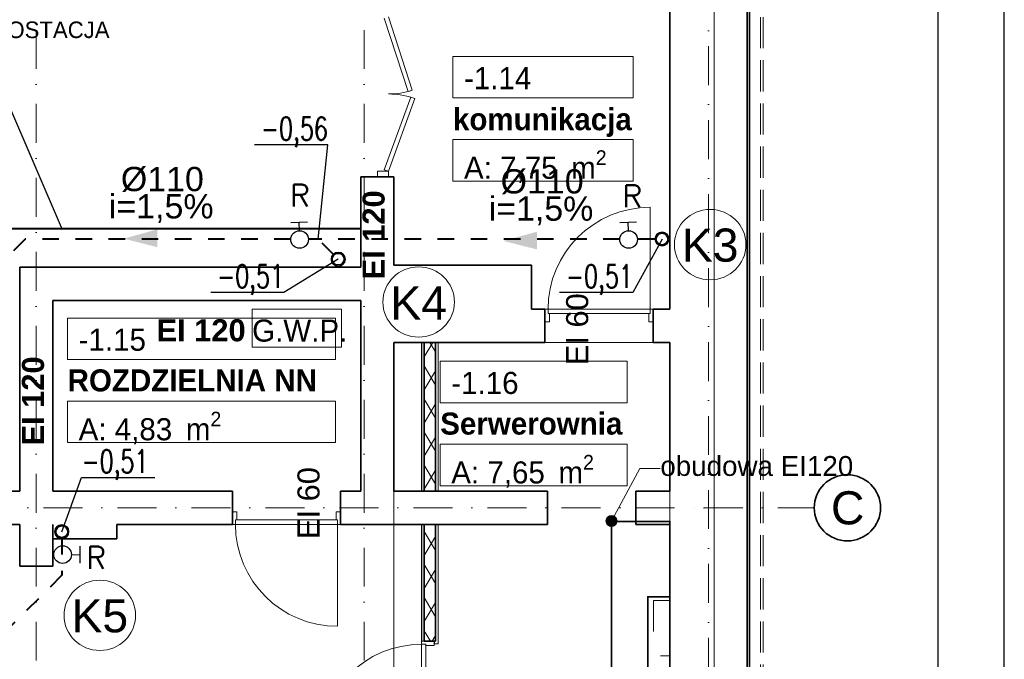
# Model space of a CAD drawing. Header units: millimetres. Extents: x -34676 to 172266, y 39940 to 476087.
# Tile 18 of 256: x -1595 to 7324, y 244918 to 250716. Entities that reach past the tile are written whole.
import ezdxf
from ezdxf import colors
from ezdxf.entities.mleader import LeaderData, LeaderLine
from ezdxf.lldxf.tags import DXFTag
from ezdxf.math import Vec2, Vec3

# ---------------------------------------------------------------- set-up
doc = ezdxf.new("R2010")
doc.units = ezdxf.units.MM
doc.header["$MEASUREMENT"] = 0
for name, pattern in [('DASHED', [2, 1, -1]), ('Krawędzie ukryte', [3.912222, 2.822222, -1.09]), ('Kropki i Kreski', [6.702778, 3.527778, -1.763889, 0, -1.411111]), ('Przerywana', [5.644444, 2.822222, -2.822222])]:
    doc.linetypes.add(name, pattern=pattern)
for name, color, linetype, lineweight in [('# nr wpustów', 200, 'Continuous', 9), ('##pion ks', 7, 'Continuous', 20), ('#ks', 34, 'Continuous', 30)]:
    doc.layers.add(name, color=color, linetype=linetype, lineweight=lineweight)
for name, color, linetype in [('#IS_opisy', 7, 'Continuous'), ('#podkład', 252, 'Continuous'), ('- A - ocieplenie', 7, 'Continuous'), ('- strefy pomieszczeń', 7, 'Continuous'), ('2D - Rysunki i Obrazki', 7, 'Continuous'), ('_TABELA', 7, 'Continuous'), ('Drzwi Archicad', 7, 'Continuous'), ('Instalacje - Elektryczne', 7, 'Continuous'), ('IS_Text_Pion_Wodociag', 7, 'Continuous'), ('Konstrukcja - Siatka mod', 7, 'Continuous'), ('Konstrukcja - Stropy', 7, 'Continuous'), ('Konstrukcja - Ściany działowe', 7, 'Continuous'), ('Konstrukcja - Ściany nośne wew..P', 7, 'Continuous'), ('Konstrukcja - Ściany zewnętrzne', 7, 'Continuous'), ('ODCINKI', 7, 'Continuous'), ('Opisy - Etykiety', 7, 'Continuous'), ('Opisy - Tekst', 7, 'Continuous'), ('WEZLY', 7, 'Continuous'), ('Znaczniki drzwi Archicada', 7, 'Continuous')]:
    doc.layers.add(name, color=color, linetype=linetype)
doc.styles.add('Arial', font='arial.ttf', dxfattribs={"height": 0.2})
doc.styles.get("Standard").update_dxf_attribs({"font": 'arial.ttf'})
doc.styles.add('STYL_AUTOMATYCZNY_1', font='arial.ttf')
doc.styles.add('STYL_AUTOMATYCZNY_10', font='txt')
doc.styles.add('STYL_AUTOMATYCZNY_6', font='txt')
doc.styles.add('STYL_AUTOMATYCZNY_7', font='txt')
doc.styles.add('STYL_AUTOMATYCZNY_9', font='txt')
tags = doc.linetypes.add('SOLID', pattern=[10, 10, 0]).pattern_tags.tags
tags[6:7] = [DXFTag(74, 4), DXFTag(75, 0), DXFTag(340, '0'), DXFTag(46, 0.0), DXFTag(50, 0.0), DXFTag(44, 0.0), DXFTag(45, 0.0)]
tags[4:5] = [DXFTag(74, 4), DXFTag(75, 0), DXFTag(340, '0'), DXFTag(46, 0.0), DXFTag(50, 0.0), DXFTag(44, 0.0), DXFTag(45, 0.0)]
pattern_1 = [(60, (-208051.03, 747718.21), (-129.90381, 75), []), (120, (-208051.03, 747718.21), (129.90381, 75), [])]

# ---------------------------------------------------------------- blocks, each defined once
blk = doc.blocks.new('ttggg')
at = {"layer": '# nr wpustów', "color": 34, "linetype": 'Continuous', "lineweight": 30}
for p, q in [((-0.0997, 0.0844), (0.0016, 0.0844)), ((-0.049, 0.0327), (-0.049, 0.0844))]:
    blk.add_line(p, q, dxfattribs=at)
blk.add_circle((-0.049, -0.0204), 0.0531, dxfattribs=at)
blk = doc.blocks.new('SDFGHB')
at = {"layer": 'Konstrukcja - Ściany działowe', "linetype": 'Continuous', "lineweight": 13}
h = blk.add_hatch(dxfattribs=at)
h.set_pattern_fill('Izolacja_miękka_0001', color=252, style=0, pattern_type=2)
h.set_pattern_definition(pattern_1)
h.paths.add_polyline_path([(47092.6, 467790.5), (47092.6, 466440.5), (47192.6, 466440.5), (47192.6, 467790.5)])
h = blk.add_hatch(dxfattribs=at)
h.set_pattern_fill('Izolacja_miękka_0001', color=252, style=0, pattern_type=2)
h.set_pattern_definition(pattern_1)
h.paths.add_polyline_path([(47092.6, 465081.5), (47182.6, 465081.5), (47192.6, 465081.5), (47192.6, 466140.5), (47092.6, 466140.5)])
at = {"layer": 'Opisy - Etykiety', "linetype": 'Continuous', "lineweight": 13}
blk.add_hatch(color=252, dxfattribs=at).paths.add_polyline_path([(48738, 466171.9), (48741.8, 466152.7), (48752.6, 466136.5), (48768.9, 466125.7), (48788, 466121.9), (48807.1, 466125.7), (48823.4, 466136.5), (48834.2, 466152.7), (48838, 466171.9), (48834.2, 466191), (48823.4, 466207.2), (48807.1, 466218.1), (48788, 466221.9), (48768.9, 466218.1), (48752.6, 466207.2), (48741.8, 466191)])
at = {"layer": '- A - ocieplenie', "color": 252, "linetype": 'Continuous', "lineweight": 35, "ltscale": 100, "flags": 128}
for points in [[(50017.6, 471809.9), (50017.6, 459110.5)], [(50037.6, 459110.5), (50037.6, 471809.9)]]:
    blk.add_lwpolyline(points, dxfattribs=at)
at = {"layer": '- A - ocieplenie', "color": 252, "linetype": 'Krawędzie ukryte', "lineweight": 20, "ltscale": 100, "flags": 128}
for points in [[(50017.6, 471809.9), (50017.6, 459110.5)], [(50041.7, 471809.9), (50041.7, 459110.5)], [(50137.6, 459110.5), (50137.6, 471809.9)], [(50161.7, 459110.5), (50161.7, 471809.9)]]:
    blk.add_lwpolyline(points, dxfattribs=at)
at = {"layer": '- strefy pomieszczeń', "color": 252, "linetype": 'Continuous', "lineweight": 13, "ltscale": 100}
for p, q in [((47351.8, 470381.8), (48983.3, 470381.8)), ((47351.8, 470005.3), (47351.8, 470381.8)), ((48983.3, 470381.8), (48983.3, 470005.3)), ((48983.3, 470005.3), (47351.8, 470005.3)), ((47351.8, 469628.9), (48983.3, 469628.9)), ((47351.8, 469252.4), (47351.8, 469628.9)), ((48983.3, 469628.9), (48983.3, 469252.4)), ((48983.3, 469252.4), (47351.8, 469252.4)), ((43861.5, 468011.1), (46288.1, 468011.1)), ((43861.5, 467634.6), (43861.5, 468011.1)), ((46288.1, 468011.1), (46288.1, 467634.6)), ((46288.1, 467634.6), (43861.5, 467634.6)), ((47236.6, 467619.6), (48930.9, 467619.6)), ((47236.6, 467243.2), (47236.6, 467619.6)), ((48930.9, 467619.6), (48930.9, 467243.2)), ((43861.5, 467258.2), (46288.1, 467258.2)), ((43861.5, 466881.7), (43861.5, 467258.2)), ((46288.1, 467258.2), (46288.1, 466881.7)), ((48930.9, 467243.2), (47236.6, 467243.2)), ((46288.1, 466881.7), (43861.5, 466881.7)), ((47236.6, 466866.7), (48930.9, 466866.7)), ((47236.6, 466490.2), (47236.6, 466866.7)), ((48930.9, 466866.7), (48930.9, 466490.2)), ((48930.9, 466490.2), (47236.6, 466490.2))]:
    blk.add_line(p, q, dxfattribs=at)
at = {"color": 252, "linetype": 'Continuous', "lineweight": 35, "ltscale": 100, "flags": 128}
for points in [[(45353.9, 466440.5), (45353.9, 466140.5)], [(46333.9, 466140.5), (46333.9, 466440.5)]]:
    blk.add_lwpolyline(points, dxfattribs=at)
blk.add_lwpolyline([(48788, 466167.5), (49317.3, 466167.5), (49317.3, 465483.9), (49117, 465483.9), (49117, 463960.5), (48788, 463960.5)], close=True, dxfattribs=at)
at = {"layer": '2D - Rysunki i Obrazki', "color": 252, "linetype": 'Continuous', "lineweight": 13, "ltscale": 100, "flags": 128}
blk.add_lwpolyline([(46817.6, 467790.5), (49317.6, 467790.5), (49317.6, 463960.5), (46817.6, 463960.5)], close=True, dxfattribs=at)
at = {"layer": 'Drzwi Archicad', "color": 252, "linetype": 'Continuous', "lineweight": 13, "ltscale": 100}
for p, q in [((46944.9, 470063.5), (46729.5, 470729.5)), ((46767.6, 470741.8), (46983, 470075.8)), ((46970.2, 470013), (46730, 469355.5)), ((46767.6, 469341.8), (47007.7, 469999.3)), ((46983, 470075.8), (46944.9, 470063.5)), ((47007.7, 469999.3), (46970.2, 470013)), ((46667.6, 469291.8), (46667.6, 469341.8)), ((46667.6, 469341.8), (46767.6, 469341.8)), ((46730, 469355.5), (46767.6, 469341.8)), ((46767.6, 469291.8), (46767.6, 469341.8)), ((49137.1, 468090.5), (49137.1, 469014.5)), ((48213.1, 468090.5), (48185.1, 468090.5)), ((48185.1, 468090.5), (48185.1, 467975.5)), ((48213.1, 468050.5), (48213.1, 468090.5)), ((48213.1, 468090.5), (49137.1, 468090.5)), ((48213.1, 468050.5), (48213.1, 468090.5)), ((48225.1, 468050.5), (48213.1, 468050.5)), ((49137.1, 468050.5), (48213.1, 468050.5)), ((48225.1, 467975.5), (48225.1, 468050.5)), ((49137.1, 468050.5), (49125.1, 468050.5)), ((49125.1, 468050.5), (49125.1, 467975.5)), ((49165.1, 468090.5), (49137.1, 468090.5)), ((49137.1, 468090.5), (49137.1, 468050.5)), ((49137.1, 468090.5), (49137.1, 468050.5)), ((49165.1, 467975.5), (49165.1, 468090.5)), ((48185.1, 467975.5), (48225.1, 467975.5)), ((49125.1, 467975.5), (49165.1, 467975.5)), ((45353.9, 466140.5), (45353.9, 466255.5)), ((45353.9, 466255.5), (45393.9, 466255.5)), ((45393.9, 466255.5), (45393.9, 466180.5)), ((46293.9, 466180.5), (46293.9, 466255.5)), ((46293.9, 466255.5), (46333.9, 466255.5)), ((46333.9, 466255.5), (46333.9, 466140.5)), ((45393.9, 466180.5), (45381.9, 466180.5)), ((45381.9, 466180.5), (45381.9, 466140.5)), ((46305.9, 466180.5), (45381.9, 466180.5)), ((45381.9, 466180.5), (45381.9, 466140.5)), ((46305.9, 466180.5), (46293.9, 466180.5)), ((46305.9, 466140.5), (46305.9, 466180.5)), ((46305.9, 466140.5), (46305.9, 466180.5)), ((45381.9, 466140.5), (45353.9, 466140.5)), ((45381.9, 466140.5), (46305.9, 466140.5)), ((46305.9, 466140.5), (46305.9, 465216.5)), ((46333.9, 466140.5), (46305.9, 466140.5)), ((47067.6, 465053.5), (47067.6, 465081.5)), ((47067.6, 465081.5), (47182.6, 465081.5)), ((47067.6, 465081.5), (47092.6, 465081.5)), ((47067.6, 465081.5), (47092.6, 465081.5)), ((47107.6, 465053.5), (47067.6, 465053.5)), ((47067.6, 465053.5), (47067.6, 464129.5)), ((47107.6, 465053.5), (47067.6, 465053.5)), ((47107.6, 465041.5), (47107.6, 465053.5)), ((47107.6, 464129.5), (47107.6, 465053.5)), ((47182.6, 465041.5), (47107.6, 465041.5)), ((47182.6, 465081.5), (47182.6, 465041.5)), ((47182.6, 465056.5), (47217.6, 465056.5)), ((47217.6, 465081.5), (47217.6, 465056.5))]:
    blk.add_line(p, q, dxfattribs=at)
at = {"layer": 'Drzwi Archicad', "color": 252, "linetype": 'Continuous', "lineweight": 35, "ltscale": 100}
for p, q in [((48185.1, 468090.5), (48185.1, 467975.5)), ((48185.1, 468090.5), (48185.1, 467975.5)), ((49165.1, 468090.5), (49165.1, 467975.5)), ((49165.1, 468090.5), (49165.1, 467975.5)), ((48185.1, 467975.5), (48185.1, 467790.5)), ((49165.1, 467975.5), (49165.1, 467790.5)), ((45353.9, 466255.5), (45353.9, 466440.5)), ((46333.9, 466255.5), (46333.9, 466440.5)), ((48208.7, 466140.5), (48208.7, 466440.5)), ((49008.7, 466140.5), (49008.7, 466440.5)), ((45353.9, 466140.5), (45353.9, 466255.5)), ((45353.9, 466140.5), (45353.9, 466255.5)), ((46333.9, 466140.5), (46333.9, 466255.5)), ((46333.9, 466140.5), (46333.9, 466255.5)), ((43427.6, 465760.5), (43727.6, 465760.5)), ((47092.6, 465081.5), (47182.6, 465081.5)), ((47092.6, 465081.5), (47182.6, 465081.5))]:
    blk.add_line(p, q, dxfattribs=at)
at = {"layer": 'Drzwi Archicad', "color": 252, "linetype": 'Continuous', "lineweight": 13, "ltscale": 100}
for centre, radius, start, end in [((46767.6, 470741.8), 700, 270, 287.92456), ((46767.6, 469341.8), 700, 69.93419, 90), ((49137.1, 468090.5), 924, 90, 180), ((46305.9, 466140.5), 924, 180, 270), ((47067.6, 464129.5), 924, 90, 180)]:
    blk.add_arc(centre, radius, start, end, dxfattribs=at)
at = {"layer": 'Instalacje - Elektryczne', "color": 252, "linetype": 'Przerywana', "lineweight": 20, "ltscale": 100, "flags": 128}
blk.add_lwpolyline([(49167.6, 465450.5), (49167.6, 464950.5), (49317.6, 464950.5), (49317.6, 465450.5)], close=True, dxfattribs=at)
at = {"layer": 'Konstrukcja - Siatka mod', "color": 252, "linetype": 'Kropki i Kreski', "lineweight": 13, "ltscale": 100}
for p, q in [((43577.6, 457531.6), (43577.6, 474496.4)), ((46547.6, 457531.6), (46547.6, 474496.4)), ((49667.6, 474496.4), (49667.6, 457531.6)), ((20180, 466290.5), (49624.6, 466290.5)), ((49624.6, 466290.5), (50624.6, 466290.5))]:
    blk.add_line(p, q, dxfattribs=at)
at = {"layer": 'Konstrukcja - Siatka mod', "color": 252, "linetype": 'Continuous', "lineweight": 35, "ltscale": 100}
blk.add_circle((50924.6, 466290.5), 300, dxfattribs=at)
at = {"layer": 'Konstrukcja - Siatka mod', "color": 252, "linetype": 'Kropki i Kreski', "lineweight": 13, "ltscale": 100}
blk.add_point((49624.6, 466290.5), dxfattribs=at)
blk.add_point((49624.6, 466290.5), dxfattribs=at)
at = {"layer": 'Konstrukcja - Stropy', "color": 252, "linetype": 'Continuous', "lineweight": 13, "ltscale": 100, "flags": 128}
blk.add_lwpolyline([(22777.6, 458509.7), (34592.6, 458509.7), (34592.6, 463961.5), (37297.6, 463961.5), (37297.6, 458509.7), (49718.3, 458509.7), (49718.3, 471788.6), (40377.6, 471788.6), (40377.6, 466428.5), (30297.6, 466428.5), (30297.6, 467849.4), (22777.6, 467849.4)], close=True, dxfattribs=at)
at = {"layer": 'Konstrukcja - Ściany działowe', "color": 252, "linetype": 'Continuous', "lineweight": 35, "ltscale": 100}
for p, q in [((47092.6, 467790.5), (47092.6, 466440.5)), ((47192.6, 466440.5), (47192.6, 467790.5)), ((47092.6, 466440.5), (47192.6, 466440.5)), ((47092.6, 466140.5), (47092.6, 465081.5)), ((47192.6, 466140.5), (47092.6, 466140.5)), ((47192.6, 465081.5), (47192.6, 466140.5)), ((47092.6, 465081.5), (47182.6, 465081.5)), ((47192.6, 465081.5), (47182.6, 465081.5))]:
    blk.add_line(p, q, dxfattribs=at)
at = {"layer": 'Konstrukcja - Ściany działowe', "color": 252, "linetype": 'Continuous', "lineweight": 13, "ltscale": 100}
for p, q in [((47067.6, 466440.5), (47092.6, 466440.5)), ((47092.6, 466140.5), (47067.6, 466140.5)), ((47067.6, 465081.5), (47092.6, 465081.5)), ((47182.6, 465056.5), (47217.6, 465056.5)), ((47217.6, 465081.5), (47217.6, 465056.5))]:
    blk.add_line(p, q, dxfattribs=at)
at = {"layer": 'Konstrukcja - Ściany działowe', "color": 252, "linetype": 'Continuous', "lineweight": 25, "ltscale": 100}
for p, q in [((47192.6, 466440.5), (47217.6, 466440.5)), ((47217.6, 466140.5), (47192.6, 466140.5)), ((47182.6, 465081.5), (47182.6, 465056.5))]:
    blk.add_line(p, q, dxfattribs=at)
at = {"layer": 'Konstrukcja - Ściany działowe', "color": 252, "linetype": 'Continuous', "lineweight": 25, "ltscale": 100, "flags": 128}
for points in [[(47067.6, 467790.5), (47067.6, 466440.5)], [(47192.6, 467790.5), (47217.6, 467790.5)], [(47067.6, 466140.5), (47067.6, 465081.5)]]:
    blk.add_lwpolyline(points, dxfattribs=at)
at = {"layer": 'Konstrukcja - Ściany działowe', "color": 252, "linetype": 'Continuous', "lineweight": 13, "ltscale": 100, "flags": 128}
for points in [[(47067.6, 467790.5), (47092.6, 467790.5)], [(47217.6, 466440.5), (47217.6, 467790.5)], [(47217.6, 465081.5), (47217.6, 466140.5)]]:
    blk.add_lwpolyline(points, dxfattribs=at)
at = {"layer": 'Konstrukcja - Ściany działowe', "color": 252, "linetype": 'Continuous', "lineweight": 35, "ltscale": 100, "flags": 128}
blk.add_lwpolyline([(47092.6, 467790.5), (47192.6, 467790.5)], dxfattribs=at)
at = {"layer": 'Konstrukcja - Ściany nośne wew..P', "color": 252, "linetype": 'Continuous', "lineweight": 35, "ltscale": 100}
for p, q in [((46517.6, 469291.8), (46817.6, 469291.8)), ((48185.1, 468090.5), (48185.1, 467975.5)), ((49165.1, 468090.5), (49165.1, 467975.5)), ((48185.1, 467975.5), (48185.1, 467790.5)), ((49165.1, 467975.5), (49165.1, 467790.5)), ((48208.7, 466140.5), (48208.7, 466440.5)), ((49008.7, 466140.5), (49008.7, 466440.5)), ((43427.6, 465760.5), (43727.6, 465760.5))]:
    blk.add_line(p, q, dxfattribs=at)
at = {"layer": 'Konstrukcja - Ściany nośne wew..P', "color": 252, "linetype": 'Continuous', "lineweight": 35, "ltscale": 100, "flags": 128}
for points in [[(46517.6, 469291.8), (46517.6, 468470.5)], [(46817.6, 468490.5), (46817.6, 469291.8)], [(48062.6, 468490.5), (46817.6, 468490.5)], [(48062.6, 468090.5), (48062.6, 468490.5)], [(43427.6, 468470.5), (43427.6, 468170.5)], [(46517.6, 468470.5), (43427.6, 468470.5)], [(43427.6, 468170.5), (43427.6, 466440.5)], [(43727.6, 468170.5), (46517.6, 468170.5)], [(43727.6, 466440.5), (43727.6, 468170.5)], [(46517.6, 468170.5), (46517.6, 466440.5)], [(48185.1, 468090.5), (48062.6, 468090.5)], [(49317.6, 468090.5), (49165.1, 468090.5)], [(46817.6, 466440.5), (46817.6, 467790.5)], [(46817.6, 467790.5), (48062.6, 467790.5)], [(48062.6, 467790.5), (48185.1, 467790.5)], [(49165.1, 467790.5), (49317.6, 467790.5)], [(43427.6, 466440.5), (42412.3, 466440.5)], [(44307.6, 466440.5), (43727.6, 466440.5)], [(45353.9, 466440.5), (44307.6, 466440.5)], [(46517.6, 466440.5), (46333.9, 466440.5)], [(48208.7, 466440.5), (46817.6, 466440.5)], [(49317.6, 466440.5), (49008.7, 466440.5)], [(42412.3, 466140.5), (43427.6, 466140.5)], [(43427.6, 466140.5), (43427.6, 465760.5)], [(43427.6, 466140.5), (43427.6, 466000.5)], [(43727.6, 465760.5), (43727.6, 466140.5)], [(43727.6, 466000.5), (43727.6, 466140.5)], [(43727.6, 466140.5), (43727.6, 466010.5)], [(44307.6, 466140.5), (45353.9, 466140.5)], [(44307.6, 466010.5), (44307.6, 466140.5)], [(46333.9, 466140.5), (48208.7, 466140.5)], [(49008.7, 466140.5), (49317.6, 466140.5)], [(43727.6, 466010.5), (44307.6, 466010.5)]]:
    blk.add_lwpolyline(points, dxfattribs=at)
at = {"layer": 'Konstrukcja - Ściany zewnętrzne', "color": 252, "linetype": 'Continuous', "lineweight": 35, "ltscale": 100, "flags": 128}
for points in [[(50017.6, 458490.5), (50017.6, 471810.5)], [(49317.6, 471390.5), (49317.6, 468090.5)], [(49317.6, 467790.5), (49317.6, 466440.5)], [(49317.6, 466140.5), (49317.6, 458910.5)]]:
    blk.add_lwpolyline(points, dxfattribs=at)
at = {"layer": 'Opisy - Etykiety', "color": 252, "linetype": 'Continuous', "lineweight": 13, "ltscale": 100}
for p, q in [((48811.7, 466215.9), (49044.1, 466647.8)), ((49044.1, 466647.8), (49230.1, 466647.8))]:
    blk.add_line(p, q, dxfattribs=at)
blk.add_circle((48788, 466171.9), 50, dxfattribs=at)
at = {"layer": 'Opisy - Tekst', "color": 252, "linetype": 'Continuous', "lineweight": 13, "ltscale": 100}
for p, q in [((46341.3, 468091.4), (45533.3, 468091.4)), ((45533.3, 468091.4), (45533.3, 467745.5)), ((46341.3, 467745.5), (46341.3, 468091.4)), ((45533.3, 467745.5), (46341.3, 467745.5))]:
    blk.add_line(p, q, dxfattribs=at)
at = {"layer": '- strefy pomieszczeń', "color": 252, "linetype": 'Continuous', "lineweight": 13, "char_height": 200, "attachment_point": 1}
for s, insert, style in [('\\A1;{\\pql;\\pt0,500;\\fGeneva CE|b0|i0|c0|p0;\\W1.000000;-1.14\\fGeneva CE|b0|i0|c0|p0;\\W1.000000;\\A1{\\H.66x;\\S^  ;}\\fGeneva CE|b0|i0|c0|p0;\\W1.000000;\\fGeneva CE|b0|i0|c0|p0;\\W1.000000;\\A1{\\H.66x;\\S^  ;}}', (47451.8, 470284.9), 'STYL_AUTOMATYCZNY_6'), ('\\A1;{\\pql;\\pt0,500;\\fGeneva CE|b1|i0|c0|p0;\\W1.000000;komunikacja\\fGeneva CE|b1|i0|c0|p0;\\W1.000000;\\A1{\\H.66x;\\S^  ;}\\fGeneva CE|b1|i0|c0|p0;\\W1.000000;\\fGeneva CE|b1|i0|c0|p0;\\W1.000000;\\A1{\\H.66x;\\S^  ;}}', (47351.8, 469913), 'STYL_AUTOMATYCZNY_9'), ('\\A1;{\\pql;\\pt0,500;\\fGeneva CE|b0|i0|c0|p0;\\W1.000000;A: 7,75\\fGeneva CE|b0|i0|c0|p0;\\W1.000000;\\A1{\\H.66x;\\S^  ;}\\fGeneva CE|b0|i0|c0|p0;\\W1.000000; m\\fGeneva CE|b0|i0|c0|p0;\\W1.000000;\\A1{\\H.66x;\\S2^  ;}}', (47451.8, 469531), 'STYL_AUTOMATYCZNY_6'), ('\\A1;{\\pql;\\pt0,500;\\fGeneva CE|b0|i0|c0|p0;\\W1.000000;-1.15\\fGeneva CE|b0|i0|c0|p0;\\W1.000000;\\A1{\\H.66x;\\S^  ;}\\fGeneva CE|b0|i0|c0|p0;\\W1.000000;\\fGeneva CE|b0|i0|c0|p0;\\W1.000000;\\A1{\\H.66x;\\S^  ;}}', (43961.5, 467914.2), 'STYL_AUTOMATYCZNY_6'), ('\\A1;{\\pql;\\pt0,500;\\fGeneva CE|b1|i0|c0|p0;\\W1.000000;ROZDZIELNIA NN\\fGeneva CE|b1|i0|c0|p0;\\W1.000000;\\A1{\\H.66x;\\S^  ;}\\fGeneva CE|b1|i0|c0|p0;\\W1.000000;\\fGeneva CE|b1|i0|c0|p0;\\W1.000000;\\A1{\\H.66x;\\S^  ;}}', (43861.5, 467545.7), 'STYL_AUTOMATYCZNY_9'), ('\\A1;{\\pql;\\pt0,500;\\fGeneva CE|b0|i0|c0|p0;\\W1.000000;-1.16\\fGeneva CE|b0|i0|c0|p0;\\W1.000000;\\A1{\\H.66x;\\S^  ;}\\fGeneva CE|b0|i0|c0|p0;\\W1.000000;\\fGeneva CE|b0|i0|c0|p0;\\W1.000000;\\A1{\\H.66x;\\S^  ;}}', (47336.6, 467522.7), 'STYL_AUTOMATYCZNY_6'), ('\\A1;{\\pql;\\pt0,500;\\fGeneva CE|b1|i0|c0|p0;\\W1.000000;Serwerownia\\fGeneva CE|b1|i0|c0|p0;\\W1.000000;\\A1{\\H.66x;\\S^  ;}\\fGeneva CE|b1|i0|c0|p0;\\W1.000000;\\fGeneva CE|b1|i0|c0|p0;\\W1.000000;\\A1{\\H.66x;\\S^  ;}}', (47236.6, 467154.2), 'STYL_AUTOMATYCZNY_9'), ('\\A1;{\\pql;\\pt0,500;\\fGeneva CE|b0|i0|c0|p0;\\W1.000000;A: 4,83\\fGeneva CE|b0|i0|c0|p0;\\W1.000000;\\A1{\\H.66x;\\S^  ;}\\fGeneva CE|b0|i0|c0|p0;\\W1.000000; m\\fGeneva CE|b0|i0|c0|p0;\\W1.000000;\\A1{\\H.66x;\\S2^  ;}}', (43961.5, 467161.3), 'STYL_AUTOMATYCZNY_6'), ('\\A1;{\\pql;\\pt0,500;\\fGeneva CE|b0|i0|c0|p0;\\W1.000000;A: 7,65\\fGeneva CE|b0|i0|c0|p0;\\W1.000000;\\A1{\\H.66x;\\S^  ;}\\fGeneva CE|b0|i0|c0|p0;\\W1.000000; m\\fGeneva CE|b0|i0|c0|p0;\\W1.000000;\\A1{\\H.66x;\\S2^  ;}}', (47336.6, 466769.8), 'STYL_AUTOMATYCZNY_6')]:
    blk.add_mtext(s, dxfattribs=dict(at, insert=insert, style=style))
at = {"color": 252, "linetype": 'Continuous', "lineweight": 13, "insert": (43517.2, 471198.4), "char_height": 150, "attachment_point": 2, "style": 'STYL_AUTOMATYCZNY_6'}
blk.add_mtext('\\A1;{\\pqc;\\fGeneva CE|b0|i0|c0|p0;\\W1.000000;\\P\\pqc;\\fGeneva CE|b0|i0|c0|p0;\\W1.000000;\\P\\pqc;\\fGeneva CE|b0|i0|c0|p0;\\W1.000000;TRAFOSTACJA\\P\\pqc;\\fGeneva CE|b0|i0|c0|p0;\\W1.000000;\\P\\pqc;\\fGeneva CE|b0|i0|c0|p0;\\W1.000000;\\P\\pqc;\\fGeneva CE|b0|i0|c0|p0;\\W1.000000;}', dxfattribs=at)
at = {"layer": 'Konstrukcja - Siatka mod', "color": 252, "linetype": 'Continuous', "lineweight": 13, "insert": (50776, 466440.5), "char_height": 300, "attachment_point": 1, "style": 'STYL_AUTOMATYCZNY_1'}
blk.add_mtext('\\A1;{\\pql;\\pt0;\\fArial|b0|i0|c238|p0;\\W1.000000;C}', dxfattribs=at)
at = {"layer": 'Opisy - Etykiety', "color": 252, "linetype": 'Continuous', "lineweight": 13, "insert": (49230.1, 466668.6), "char_height": 180, "attachment_point": 4, "style": 'STYL_AUTOMATYCZNY_10'}
blk.add_mtext('\\A1;{\\pql;\\pt987.778,1975.56,2963.33,3951.11,4938.89,5926.67,6914.44,7902.22,8890,9877.78,10865.6;\\fHelvetica|b0|i0|c238|p0;\\W1.000000;obudowa EI\\fHelvetica|b0|i0|c238|p0;\\W1.000000;12\\fHelvetica|b0|i0|c238|p0;\\W1.000000;0}', dxfattribs=at)
at = {"layer": 'Opisy - Tekst', "color": 252, "linetype": 'Continuous', "lineweight": 13, "char_height": 200, "attachment_point": 1, "rotation": 90, "style": 'STYL_AUTOMATYCZNY_7'}
for insert in [(46532.8, 468360.7), (43447.8, 466855.5)]:
    blk.add_mtext('\\A1;{\\pql;\\fHelvetica|b1|i0|c238|p0;\\W1.000000;EI 120}', dxfattribs=dict(at, insert=insert))
at = {"layer": 'Opisy - Tekst', "color": 252, "linetype": 'Continuous', "lineweight": 13, "char_height": 200, "attachment_point": 1}
for s, insert, style in [('\\A1;{\\pql;\\fHelvetica|b1|i0|c238|p0;\\W1.000000;EI 120}', (44666.6, 467999.7), 'STYL_AUTOMATYCZNY_7'), ('\\A1;{\\pql;\\fGeneva CE|b0|i0|c0|p0;\\W1.000000;G.W.P.}', (45533.3, 467997), 'STYL_AUTOMATYCZNY_6')]:
    blk.add_mtext(s, dxfattribs=dict(at, insert=insert, style=style))
at = {"layer": 'Znaczniki drzwi Archicada', "color": 252, "linetype": 'Continuous', "lineweight": 35, "char_height": 200, "attachment_point": 7, "rotation": 90, "style": 'STYL_AUTOMATYCZNY_1'}
for insert in [(48579.6, 467583.2), (46146.1, 466007.3)]:
    blk.add_mtext('\\A1;{\\pql;\\pt0;\\fArial|b0|i0|c238|p0;\\W1.000000;EI 60\\fArial|b0|i0|c238|p0;\\W1.000000;\\fArial|b0|i0|c238|p0;\\H0.666667x;\\W1.000000;\\fArial|b0|i0|c238|p0;\\H1.500000x;\\W1.000000;}', dxfattribs=dict(at, insert=insert))

msp = doc.modelspace()

# ---------------------------------------------------------------- linework, layer by layer
at = {"layer": '#ks', "color": 7, "lineweight": 40}
msp.add_line((1495.4, 248820.8), (-1844.6, 248820.8), dxfattribs=at)
at = {"layer": '#ks', "color": 34, "linetype": 'DASHED', "lineweight": 40, "ltscale": 150}
for p, q in [((-1544.6, 248727.1), (-1698.4, 248573.3)), ((861.1, 248727.1), (-1544.6, 248727.1)), ((3841.1, 248727.1), (1020.4, 248727.1)), ((1251.9, 248583.1), (1107.9, 248727.1)), ((4158.5, 248727.1), (4000.4, 248727.1)), ((-1213.5, 246019.3), (-1213.5, 245679.4)), ((-1213.5, 245679.4), (-1698.4, 245194.5))]:
    msp.add_line(p, q, dxfattribs=at)
at = {"layer": '#ks', "color": 34, "lineweight": 5}
for centre in [(4223.5, 248727.1), (1290.8, 248544.2), (-1213.5, 246074.3), (-1213.5, 246074.3), (-1213.5, 246074.3), (-1213.5, 246074.3)]:
    msp.add_circle(centre, 65, dxfattribs=at)
at = {"layer": '#ks', "color": 34, "lineweight": 40}
for centre in [(4223.5, 248727.1), (1290.8, 248544.2), (-1213.5, 246074.3), (-1213.5, 246074.3), (-1213.5, 246074.3), (-1213.5, 246074.3)]:
    msp.add_circle(centre, 55, dxfattribs=at)
at = {"layer": '_TABELA', "color": 7}
msp.add_lwpolyline([(-34676.2, 257571.9), (7323.8, 257571.9), (-34676.2, 257571.9), (-34676.2, 227871.9), (7323.8, 227871.9), (7323.8, 257571.9)], dxfattribs=at)
msp.add_lwpolyline([(6723.8, 256961.9), (-32176.2, 256961.9), (-32176.2, 228481.9), (6723.8, 228481.9)], close=True, dxfattribs=at)
at = {"layer": 'IS_Text_Pion_Wodociag', "color": 7, "linetype": 'SOLID', "lineweight": 18, "ltscale": 10}
for centre in [(4659.7, 248676.6), (2019.2, 248156.5), (-868.7, 245316.6)]:
    msp.add_ellipse(centre, major_axis=(324, 0), ratio=0.983333, dxfattribs=at)
at = {"layer": 'WEZLY', "color": 34, "lineweight": 40}
for points in [[(-349.1, 248814.5), (-347.5, 248653.3), (-652.7, 248731)], [(3090.9, 248793.6), (3092.4, 248632.4), (2787.3, 248710.1)]]:
    msp.add_solid(points, dxfattribs=at)

# ---------------------------------------------------------------- block references
at = {"layer": '#podkład'}
msp.add_blockref('SDFGHB', (-45022.1, -219999.6), dxfattribs=at)
at = {"layer": 'ODCINKI', "color": 34, "lineweight": 30, "xscale": 1500, "yscale": 1500, "zscale": 1500}
for p, rotation in [((1013.5, 248755.9), 1.456022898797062), ((3993.5, 248755.9), 1.456022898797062), ((-1175.8, 245793.3), 269.666112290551)]:
    msp.add_blockref('ttggg', p, dxfattribs=dict(at, rotation=rotation))

# ---------------------------------------------------------------- texts
at = {"layer": '##pion ks', "color": 7, "linetype": 'Continuous', "lineweight": 30, "char_height": 200, "width": 240.82, "attachment_point": 1, "style": 'Arial'}
for insert in [(853.9, 249221.9, 9981), (3865.6, 249216.6, 9981), (-991.6, 245939.1, 9981)]:
    msp.add_mtext('\\Fromans.shx;\\T0.75;R', dxfattribs=dict(at, insert=insert))
at = {"layer": 'IS_Text_Pion_Wodociag', "color": 7, "linetype": 'SOLID', "lineweight": 18, "ltscale": 10, "attachment_point": 8}
for s, insert, char_height in [('%%C110', (-302.2, 249152.9), 220), ('%%C110', (3137.7, 249132), 220), ('i=1,5%', (-312.6, 248873.1), 220), ('i=1,5%', (3127.3, 248852.1), 220), ('K3', (4659.7, 248518.1), 300), ('K4', (2019.2, 247997.9), 300), ('K5', (-868.7, 245158.1), 300)]:
    msp.add_mtext(s, dxfattribs=dict(at, insert=insert, char_height=char_height))

# ---------------------------------------------------------------- leaders
at = {"layer": '#IS_opisy', "color": 7, "lineweight": 13}
ml = msp.add_multileader_mtext('Standard', dxfattribs=at)
ml.set_content('\\Fromans|c238;\\W0.7;\\A1;obudować na cełej \\Pdługości kanału ', color=7)
ml.set_leader_properties()
ml.build(insert=Vec2(0, 0))
ml.multileader.update_dxf_attribs({"text_left_attachment_type": 5, "text_right_attachment_type": 5, "dogleg_length": 0.36, "arrow_head_size": 0.18})
ctx = ml.context
ctx.base_point, ctx.char_height, ctx.arrow_head_size, ctx.landing_gap_size, ctx.plane_origin = Vec3(-3404, 250256.3), 180, 0.18, 0.09, Vec3(-717140.9, 667054.4)
ctx.left_attachment, ctx.right_attachment, ctx.text_align_type = 5, 5, 2
notes = []
notes.append((ctx, [(0, (1, 1, 0), (-1711.5, 249986.3), (-1, 0), 0.36, [(0, [(-1207.7, 248811.7)], 0, [])])]))
ctx.mtext.insert, ctx.mtext.alignment = Vec3(-1711.9, 250526.3), 3
ml = msp.add_multileader_mtext('Standard', dxfattribs=at)
ml.set_content('\\Fromans|c238;\\W0.7;\\A1;-0,56', color=7)
ml.set_leader_properties()
ml.build(insert=Vec2(0, 0))
ml.multileader.update_dxf_attribs({"text_left_attachment_type": 5, "text_right_attachment_type": 5, "dogleg_length": 0.36, "arrow_head_size": 0.18})
ctx = ml.context
ctx.base_point, ctx.char_height, ctx.arrow_head_size, ctx.landing_gap_size, ctx.plane_origin = Vec3(573.1, 249580.7), 210, 0.18, 0.09, Vec3(-714094, 667623.5)
ctx.left_attachment, ctx.right_attachment, ctx.text_align_type = 5, 5, 2
notes.append((ctx, [(0, (1, 1, 0), (1196.6, 249580.7), (-1, 0), 0.36, [(0, [(1107.9, 248727.1)], 0, [])])]))
ctx.mtext.insert, ctx.mtext.alignment = Vec3(1196.1, 249832.7), 3
ml = msp.add_multileader_mtext('Standard', dxfattribs=at)
ml.set_content('\\Fromans|c238;\\W0.7;\\A1;-0,51', color=7)
ml.set_leader_properties()
ml.build(insert=Vec2(0, 0))
ml.multileader.update_dxf_attribs({"text_left_attachment_type": 5, "text_right_attachment_type": 5, "dogleg_length": 0.36, "arrow_head_size": 0.18})
ctx = ml.context
ctx.base_point, ctx.char_height, ctx.arrow_head_size, ctx.landing_gap_size, ctx.plane_origin = Vec3(3377.7, 248242.8), 210, 0.18, 0.09, Vec3(-710871.4, 666665.6)
ctx.left_attachment, ctx.right_attachment, ctx.text_align_type = 5, 5, 2
notes.append((ctx, [(0, (1, 1, 0), (3959.2, 248242.8), (-1, 0), 0.36, [(0, [(4223.5, 248727.1)], 0, [])])]))
ctx.mtext.insert, ctx.mtext.alignment = Vec3(3958.8, 248494.8), 3
ml = msp.add_multileader_mtext('Standard', dxfattribs=at)
ml.set_content('\\Fromans|c238;\\W0.7;\\A1;-0,51', color=7)
ml.set_leader_properties()
ml.build(insert=Vec2(0, 0))
ml.multileader.update_dxf_attribs({"text_left_attachment_type": 5, "text_right_attachment_type": 5, "dogleg_length": 0.36, "arrow_head_size": 0.18})
ctx = ml.context
ctx.base_point, ctx.char_height, ctx.arrow_head_size, ctx.landing_gap_size, ctx.plane_origin = Vec3(217.7, 248242.8), 210, 0.18, 0.09, Vec3(-714031.4, 666665.6)
ctx.left_attachment, ctx.right_attachment, ctx.text_align_type = 5, 5, 2
notes.append((ctx, [(0, (1, 1, 0), (799.2, 248242.8), (-1, 0), 0.36, [(0, [(1290.8, 248544.2)], 0, [])])]))
ctx.mtext.insert, ctx.mtext.alignment = Vec3(798.8, 248494.8), 3
ml = msp.add_multileader_mtext('Standard', dxfattribs=at)
ml.set_content('\\Fromans|c238;\\W0.7;\\A1;-0,51', color=7)
ml.set_leader_properties()
ml.build(insert=Vec2(0, 0))
ml.multileader.update_dxf_attribs({"text_left_attachment_type": 5, "text_right_attachment_type": 5, "dogleg_length": 0.36, "arrow_head_size": 0.18})
ctx = ml.context
ctx.base_point, ctx.char_height, ctx.arrow_head_size, ctx.landing_gap_size, ctx.plane_origin = Vec3(-1034.2, 246565.4), 210, 0.18, 0.09, Vec3(-715283.3, 664988.2)
ctx.left_attachment, ctx.right_attachment = 5, 5
notes.append((ctx, [(0, (1, 1, 0), (-1034.6, 246565.4), (1, 0), 0.36, [(0, [(-1213.5, 246074.3)], 0, [])])]))
ctx.mtext.insert = Vec3(-1034.1, 246817.4)
for ctx, leaders in notes:
    for number, flags, end, landing, length, lines in leaders:
        leader = LeaderData()
        leader.index, (leader.has_last_leader_line, leader.has_dogleg_vector, leader.attachment_direction) = number, flags
        leader.last_leader_point, leader.dogleg_vector, leader.dogleg_length = Vec3(end), Vec3(landing), length
        for number, points, colour, breaks in lines:
            line = LeaderLine()
            line.index, line.vertices, line.color, line.breaks = number, Vec3.list(points), colors.encode_raw_color(colour), breaks
            leader.lines.append(line)
        ctx.leaders.append(leader)

doc.saveas('drawing.dxf')
